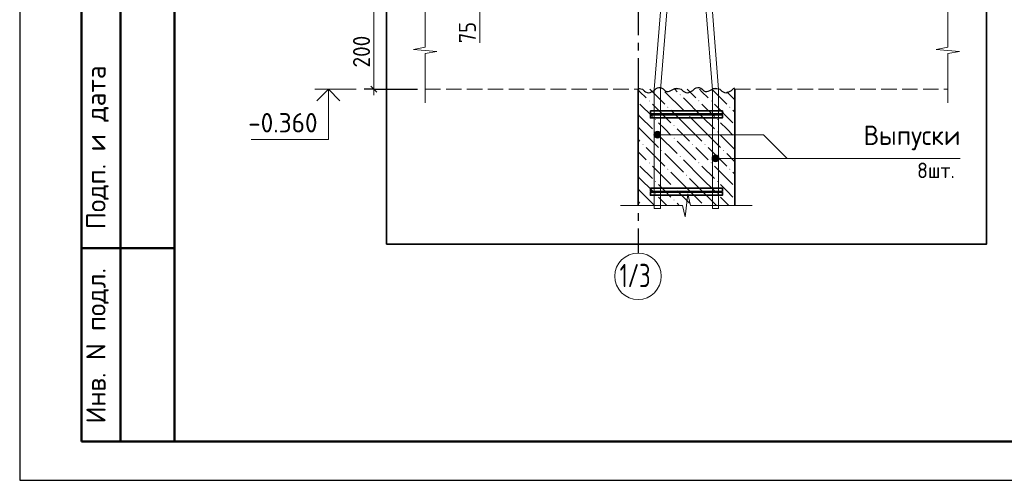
# Model space of a CAD drawing. Header units: millimetres. Extents: x 0 to 42000, y 0 to 29700.
# Tile 1 of 17: x 0 to 12714, y 0 to 5949. Entities that reach past the tile are written whole.
import ezdxf

# ---------------------------------------------------------------- set-up
doc = ezdxf.new("R2010")
doc.units = ezdxf.units.MM
doc.linetypes.add('______2', pattern=[270, 200, -70])
doc.linetypes.add('______5', pattern=[1100, 800, -100, 100, -100])
for name, color, linetype, lineweight in [('S1 Продольная арматура', 52, 'Continuous', 25), ('Standard', 7, 'Continuous', 25), ('ЖБ Перекрытие верхний уровень', 7, 'Continuous', 18), ('Оси', 7, '______5', 13), ('Позиционная метка диаметр_ шаг', 7, 'Continuous', 13), ('Позиционная метка линия выноска', 7, 'Continuous', 13), ('Примечания', 7, 'Continuous', 13), ('Размерная линия_ общее', 7, 'Continuous', 13), ('Хомут', 52, 'Continuous', 25)]:
    doc.layers.add(name, color=color, linetype=linetype, lineweight=lineweight)
doc.layers.add('ЖБ Пилон', color=7, linetype='______2', lineweight=13, true_color=0xa0a0a0)
doc.styles.add('ISOCPEUR', font='txt')

msp = doc.modelspace()

# ---------------------------------------------------------------- hatches: boundary and pattern name
at = {"layer": 'ЖБ Пилон', "linetype": 'Continuous', "lineweight": 18, "transparency": 33554687}
for points in [[(8523, 4979), (8530, 4986), (8536, 4979), (8530, 4973)], [(8123, 4899), (8130, 4906), (8136, 4899), (8130, 4893)], [(8763, 4899), (8770, 4906), (8776, 4899), (8770, 4893)], [(8923, 4899), (8930, 4906), (8936, 4899), (8930, 4893)], [(8363, 4819), (8370, 4826), (8376, 4819), (8370, 4813)], [(8603, 4739), (8610, 4746), (8616, 4739), (8610, 4733)], [(9163, 4819), (9170, 4826), (9176, 4819), (9170, 4813)], [(8203, 4659), (8210, 4666), (8216, 4659), (8210, 4653)], [(8443, 4579), (8450, 4586), (8456, 4579), (8450, 4573)], [(9003, 4659), (9010, 4666), (9016, 4659), (9010, 4653)], [(8203, 4499), (8210, 4506), (8216, 4499), (8210, 4493)], [(9003, 4499), (9010, 4506), (9016, 4499), (9010, 4493)], [(8043, 4339), (8050, 4346), (8056, 4339), (8050, 4333)], [(8443, 4419), (8450, 4426), (8456, 4419), (8450, 4413)], [(8683, 4339), (8690, 4346), (8696, 4339), (8690, 4333)], [(8843, 4339), (8850, 4346), (8856, 4339), (8850, 4333)], [(8283, 4259), (8290, 4266), (8296, 4259), (8290, 4253)], [(9083, 4259), (9090, 4266), (9096, 4259), (9090, 4253)], [(8123, 4099), (8130, 4106), (8136, 4099), (8130, 4093)], [(8523, 4179), (8530, 4186), (8536, 4179), (8530, 4173)], [(8763, 4099), (8770, 4106), (8776, 4099), (8770, 4093)], [(8923, 4099), (8930, 4106), (8936, 4099), (8930, 4093)], [(8363, 4019), (8370, 4026), (8376, 4019), (8370, 4013)], [(8603, 3939), (8610, 3946), (8616, 3939), (8610, 3933)], [(9163, 4019), (9170, 4026), (9176, 4019), (9170, 4013)], [(8203, 3859), (8210, 3866), (8216, 3859), (8210, 3853)], [(9003, 3859), (9010, 3866), (9016, 3859), (9010, 3853)], [(8203, 3699), (8210, 3706), (8216, 3699), (8210, 3693)], [(8443, 3779), (8450, 3786), (8456, 3779), (8450, 3773)], [(9003, 3699), (9010, 3706), (9016, 3699), (9010, 3693)], [(8443, 3619), (8450, 3626), (8456, 3619), (8450, 3613)]]:
    msp.add_hatch(color=7, dxfattribs=at).paths.add_polyline_path(points, flags=16)
at = {"layer": 'Позиционная метка линия выноска', "linetype": 'Continuous', "lineweight": 13, "transparency": 33554687}
for points in [[(8196, 4441), (8196, 4486), (8190, 4463)], [(8196, 4486), (8212, 4424), (8212, 4502)], [(8196, 4486), (8196, 4441), (8212, 4424)], [(8212, 4502), (8235, 4418), (8235, 4508)], [(8212, 4502), (8212, 4424), (8235, 4418)], [(8235, 4508), (8235, 4418), (8257, 4424)], [(8235, 4508), (8257, 4424), (8257, 4502)], [(8257, 4502), (8257, 4424), (8273, 4441)], [(8257, 4502), (8273, 4441), (8273, 4486)], [(8273, 4486), (8273, 4441), (8280, 4463)], [(8946, 4180), (8962, 4119), (8962, 4196)], [(8962, 4196), (8985, 4113), (8985, 4203)], [(8962, 4196), (8962, 4119), (8985, 4113)], [(8985, 4203), (8985, 4113), (9007, 4119)], [(8985, 4203), (9007, 4119), (9007, 4196)], [(9007, 4196), (9007, 4119), (9023, 4135)], [(9007, 4196), (9023, 4135), (9023, 4180)], [(8946, 4135), (8946, 4180), (8940, 4158)], [(8946, 4180), (8946, 4135), (8962, 4119)], [(9023, 4180), (9023, 4135), (9030, 4158)]]:
    msp.add_hatch(color=7, dxfattribs=at).paths.add_polyline_path(points)

# ---------------------------------------------------------------- linework, layer by layer
at = {"layer": 'S1 Продольная арматура', "color": 7, "linetype": 'Continuous', "lineweight": 18, "transparency": 33554687}
for points in [[(8195, 3511), (8195, 5047), (8275, 6052), (8275, 12701), (8355, 12701), (8355, 6049), (8275, 5044), (8275, 3511), (8195, 3511)], [(8195, 3511), (8195, 5047), (8275, 6052), (8275, 12701), (8355, 12701), (8355, 6049), (8275, 5044), (8275, 3511), (8195, 3511)], [(8195, 3511), (8195, 5047), (8275, 6052), (8275, 12701), (8355, 12701), (8355, 6049), (8275, 5044), (8275, 3511), (8195, 3511)], [(8195, 3511), (8195, 5047), (8275, 6052), (8275, 12701), (8355, 12701), (8355, 6049), (8275, 5044), (8275, 3511), (8195, 3511)], [(8195, 3511), (8195, 5047), (8275, 6052), (8275, 12701), (8355, 12701), (8355, 6049), (8275, 5044), (8275, 3511), (8195, 3511)], [(8195, 3511), (8195, 5047), (8275, 6052), (8275, 12701), (8355, 12701), (8355, 6049), (8275, 5044), (8275, 3511), (8195, 3511)], [(8195, 3511), (8195, 5047), (8275, 6052), (8275, 12701), (8355, 12701), (8355, 6049), (8275, 5044), (8275, 3511), (8195, 3511)], [(8195, 3511), (8195, 5047), (8275, 6052), (8275, 12701), (8355, 12701), (8355, 6049), (8275, 5044), (8275, 3511), (8195, 3511)], [(8945, 3511), (8945, 5044), (8865, 6049), (8865, 12701), (8945, 12701), (8945, 6052), (9025, 5047), (9025, 3511), (8945, 3511)], [(8945, 3511), (8945, 5044), (8865, 6049), (8865, 12701), (8945, 12701), (8945, 6052), (9025, 5047), (9025, 3511), (8945, 3511)], [(8945, 3511), (8945, 5044), (8865, 6049), (8865, 12701), (8945, 12701), (8945, 6052), (9025, 5047), (9025, 3511), (8945, 3511)], [(8945, 3511), (8945, 5044), (8865, 6049), (8865, 12701), (8945, 12701), (8945, 6052), (9025, 5047), (9025, 3511), (8945, 3511)], [(8945, 3511), (8945, 5044), (8865, 6049), (8865, 12701), (8945, 12701), (8945, 6052), (9025, 5047), (9025, 3511), (8945, 3511)], [(8945, 3511), (8945, 5044), (8865, 6049), (8865, 12701), (8945, 12701), (8945, 6052), (9025, 5047), (9025, 3511), (8945, 3511)], [(8945, 3511), (8945, 5044), (8865, 6049), (8865, 12701), (8945, 12701), (8945, 6052), (9025, 5047), (9025, 3511), (8945, 3511)], [(8945, 3511), (8945, 5044), (8865, 6049), (8865, 12701), (8945, 12701), (8945, 6052), (9025, 5047), (9025, 3511), (8945, 3511)]]:
    msp.add_lwpolyline(points, dxfattribs=at)
at = {"layer": 'Standard', "color": 7, "linetype": 'Continuous', "lineweight": 25, "transparency": 33554687}
msp.add_line((2000, 29200), (2000, 1058), dxfattribs=at)
at = {"layer": 'Standard', "color": 7, "linetype": 'Continuous', "lineweight": 50, "transparency": 33554687}
for p, q in [((800, 500), (800, 9000)), ((800, 500), (800, 9000)), ((1300, 500), (1300, 9000)), ((800, 3000), (2000, 3000)), ((2000, 500), (800, 500))]:
    msp.add_line(p, q, dxfattribs=at)
at = {"layer": 'Standard', "color": 7, "linetype": 'Continuous', "lineweight": 13, "transparency": 33554687}
msp.add_line((4343, 5051), (3813, 5051), dxfattribs=at)
at = {"layer": 'Standard', "color": 7, "linetype": 'Continuous', "lineweight": 25, "transparency": 33554687}
msp.add_lwpolyline([(0, 0), (42000, 0), (42000, 29700), (0, 29700), (0, 0)], close=True, dxfattribs=at)
at = {"layer": 'Standard', "color": 7, "linetype": 'Continuous', "lineweight": 50, "transparency": 33554687}
msp.add_lwpolyline([(2000, 29200), (41500, 29200), (41500, 500), (2000, 500), (2000, 29200)], close=True, dxfattribs=at)
at = {"layer": 'Standard', "color": 7, "linetype": 'Continuous', "lineweight": 13, "transparency": 33554687}
for points in [[(23000, 29200), (2000, 29200), (2000, 500), (23000, 500), (23000, 29200)], [(3988, 5051), (3988, 4401), (2988, 4401)]]:
    msp.add_lwpolyline(points, dxfattribs=at)
at = {"layer": 'Standard', "color": 254, "linetype": 'Continuous', "lineweight": 35, "true_color": 0xc4c4ff, "transparency": 33554687}
msp.add_lwpolyline([(4735, 3051), (12485, 3051), (12485, 27351), (4735, 27351), (4735, 3051)], dxfattribs=at)
at = {"layer": 'Standard', "color": 7, "linetype": 'Continuous', "lineweight": 35, "transparency": 33554687}
msp.add_lwpolyline([(4136, 4903), (3988, 5051), (3839, 4903)], dxfattribs=at)
at = {"layer": 'ЖБ Перекрытие верхний уровень', "color": 7, "linetype": '______2', "lineweight": 18, "transparency": 33554687}
for p, q in [((5235, 5051), (7985, 5051)), ((9235, 5051), (11985, 5051))]:
    msp.add_line(p, q, dxfattribs=at)
at = {"layer": 'ЖБ Пилон', "color": 7, "linetype": 'Continuous', "lineweight": 35, "transparency": 33554687}
for p, q in [((7985, 5051), (7985, 3551)), ((9235, 3551), (9235, 5051))]:
    msp.add_line(p, q, dxfattribs=at)
at = {"layer": 'ЖБ Пилон', "color": 9, "linetype": 'Continuous', "lineweight": 18, "true_color": 0xc7c7c7, "transparency": 33554687}
for p, q in [((8010, 5019), (7985, 5044)), ((8090, 4939), (8010, 5019)), ((8138, 5051), (8330, 4859)), ((8330, 5019), (8570, 4779)), ((8458, 5051), (8490, 5019)), ((8618, 5051), (8730, 4939)), ((8810, 5019), (8778, 5051)), ((8890, 4939), (8810, 5019)), ((8938, 5051), (9130, 4859)), ((9130, 5019), (9235, 4914)), ((8010, 4859), (8170, 4699)), ((8170, 4859), (8410, 4619)), ((8810, 4699), (8570, 4939)), ((8810, 4859), (8970, 4699)), ((8970, 4859), (9210, 4619)), ((8010, 4699), (7985, 4724)), ((8650, 4539), (8410, 4779)), ((9235, 4754), (9210, 4779)), ((8010, 4699), (8170, 4539)), ((8330, 4539), (8250, 4619)), ((8650, 4699), (8810, 4539)), ((8810, 4699), (8970, 4539)), ((9130, 4539), (9050, 4619)), ((7985, 4564), (8010, 4539)), ((8010, 4539), (8250, 4299)), ((8250, 4459), (8490, 4219)), ((8410, 4459), (8330, 4539)), ((8490, 4539), (8650, 4379)), ((8650, 4539), (8810, 4379)), ((8810, 4539), (9050, 4299)), ((9050, 4459), (9235, 4274)), ((9210, 4459), (9130, 4539)), ((7985, 4404), (8010, 4379)), ((8490, 4379), (8730, 4139)), ((8010, 4219), (7985, 4244)), ((8090, 4139), (8010, 4219)), ((8090, 4299), (8330, 4059)), ((8330, 4219), (8570, 3979)), ((8810, 4219), (8730, 4299)), ((8890, 4139), (8810, 4219)), ((8890, 4299), (9130, 4059)), ((9130, 4219), (9235, 4114)), ((8810, 3899), (8570, 4139)), ((8010, 4059), (8170, 3899)), ((8170, 4059), (8410, 3819)), ((8650, 3739), (8410, 3979)), ((8810, 4059), (8970, 3899)), ((8970, 4059), (9210, 3819)), ((9235, 3954), (9210, 3979)), ((8010, 3899), (7985, 3924)), ((8010, 3899), (8170, 3739)), ((8330, 3739), (8250, 3819)), ((8650, 3899), (8810, 3739)), ((8810, 3899), (8970, 3739)), ((9130, 3739), (9050, 3819)), ((7985, 3764), (8010, 3739)), ((8010, 3739), (8198, 3551)), ((8410, 3659), (8330, 3739)), ((8490, 3739), (8650, 3579)), ((8650, 3739), (8810, 3579)), ((8810, 3739), (8998, 3551)), ((9210, 3659), (9130, 3739)), ((7985, 3604), (8010, 3579)), ((8250, 3659), (8358, 3551)), ((8490, 3579), (8518, 3551)), ((9050, 3659), (9158, 3551))]:
    msp.add_line(p, q, dxfattribs=at)
at = {"layer": 'Оси', "color": 8, "linetype": '______5', "lineweight": -3, "transparency": 33554687}
msp.add_line((7985, 6551), (7985, 2935), dxfattribs=at)
at = {"layer": 'Оси', "color": 7, "linetype": 'Continuous', "lineweight": 13, "transparency": 33554687}
msp.add_circle((7985, 2635), 300, dxfattribs=at)
at = {"layer": 'Позиционная метка линия выноска', "color": 7, "linetype": 'Continuous', "lineweight": 13, "transparency": 33554687}
for p, q in [((8190, 4463), (8190, 4463)), ((8235, 4508), (8235, 4508)), ((8280, 4463), (8280, 4463)), ((8235, 4418), (8235, 4418)), ((8985, 4203), (8985, 4203)), ((8940, 4158), (8940, 4158)), ((8985, 4113), (8985, 4113)), ((9030, 4158), (9030, 4158))]:
    msp.add_line(p, q, dxfattribs=at)
for points in [[(8235, 4463), (9603, 4463), (9909, 4158)], [(8985, 4158), (9650, 4158), (12146, 4158)]]:
    msp.add_lwpolyline(points, dxfattribs=at)
for centre in [(8235, 4463), (8985, 4158)]:
    msp.add_circle(centre, 45, dxfattribs=at)
at = {"layer": 'Примечания', "color": 7, "linetype": 'Continuous', "lineweight": 13, "transparency": 33554687}
for p, q in [((5235, 6226), (5235, 5592)), ((11985, 6226), (11985, 5592)), ((5941, 6051), (5941, 5651)), ((5235, 5592), (5085, 5565)), ((5085, 5565), (5385, 5538)), ((5385, 5538), (5235, 5511)), ((5235, 5511), (5235, 4876)), ((11985, 5592), (11835, 5565)), ((11835, 5565), (12135, 5538)), ((12135, 5538), (11985, 5511)), ((11985, 5511), (11985, 4876)), ((5235, 4876), (5235, 4876)), ((11985, 4876), (11985, 4876)), ((8593, 3401), (8627, 3701)), ((8627, 3701), (8661, 3551)), ((7760, 3551), (8559, 3551)), ((8559, 3551), (8593, 3401)), ((8661, 3551), (9460, 3551)), ((9460, 3551), (9460, 3551))]:
    msp.add_line(p, q, dxfattribs=at)
at = {"layer": 'Примечания', "color": 7, "linetype": 'Continuous', "lineweight": 25, "transparency": 33554687}
for points in [[(7985, 5060), (8003, 5060), (8023, 5057), (8041, 5051), (8056, 5040), (8068, 5027), (8083, 5016), (8101, 5009), (8121, 5006), (8140, 5010), (8158, 5017), (8176, 5025), (8191, 5036), (8205, 5047), (8219, 5059), (8236, 5068), (8255, 5072), (8275, 5072), (8294, 5066), (8309, 5056), (8322, 5043), (8336, 5032), (8353, 5023), (8373, 5021), (8392, 5026), (8410, 5034), (8427, 5042), (8444, 5051), (8461, 5059), (8481, 5062), (8485, 5063)], [(8485, 5060), (8503, 5060), (8523, 5057), (8541, 5051), (8556, 5040), (8568, 5027), (8583, 5016), (8601, 5009), (8621, 5006), (8640, 5010), (8658, 5017), (8676, 5025), (8691, 5036), (8705, 5047), (8719, 5059), (8736, 5068), (8755, 5072), (8775, 5072), (8794, 5066), (8809, 5056), (8822, 5043), (8836, 5032), (8853, 5023), (8873, 5021), (8892, 5026), (8910, 5034), (8927, 5042), (8944, 5051), (8961, 5059), (8981, 5062), (8985, 5063)], [(8985, 5060), (9003, 5060), (9023, 5057), (9041, 5051), (9056, 5040), (9068, 5027), (9083, 5016), (9101, 5009), (9121, 5006), (9140, 5010), (9158, 5017), (9176, 5025), (9191, 5036), (9205, 5047), (9219, 5059), (9235, 5067)]]:
    msp.add_lwpolyline(points, dxfattribs=at)
at = {"layer": 'Размерная линия_ общее', "color": 7, "linetype": 'Continuous', "lineweight": 13, "transparency": 33554687}
for p, q in [((4574, 6051), (4574, 5051)), ((4574, 5051), (4574, 4976))]:
    msp.add_line(p, q, dxfattribs=at)
at = {"layer": 'Размерная линия_ общее', "color": 7, "linetype": 'Continuous', "lineweight": 25, "transparency": 33554687}
msp.add_line((4536, 5089), (4611, 5014), dxfattribs=at)
at = {"layer": 'Размерная линия_ общее', "color": 253, "linetype": 'Continuous', "lineweight": -3, "true_color": 0xa0a0a0, "transparency": 33554687}
for q in [(4449, 5051), (4699, 5051), (5135, 5051)]:
    msp.add_line((4574, 5051), q, dxfattribs=at)
at = {"layer": 'Хомут', "color": 7, "linetype": 'Continuous', "lineweight": 35, "transparency": 33554687}
for points in [[(8145, 4771), (9075, 4771), (9075, 4731), (8145, 4731), (8145, 4771)], [(8145, 4771), (9075, 4771), (9075, 4731), (8145, 4731), (8145, 4771)], [(8145, 4721), (9075, 4721), (9075, 4681), (8145, 4681), (8145, 4721)], [(8145, 4721), (9075, 4721), (9075, 4681), (8145, 4681), (8145, 4721)], [(8145, 3771), (9075, 3771), (9075, 3731), (8145, 3731), (8145, 3771)], [(8145, 3771), (9075, 3771), (9075, 3731), (8145, 3731), (8145, 3771)], [(8145, 3721), (9075, 3721), (9075, 3681), (8145, 3681), (8145, 3721)], [(8145, 3721), (9075, 3721), (9075, 3681), (8145, 3681), (8145, 3721)]]:
    msp.add_lwpolyline(points, dxfattribs=at)

# ---------------------------------------------------------------- texts
at = {"layer": 'Standard', "color": 7, "linetype": 'Continuous', "lineweight": 50, "transparency": 33554687, "char_height": 250, "attachment_point": 7, "rotation": 90, "style": 'ISOCPEUR'}
for s, insert, width in [('\\A1;{\\fISOCPEUR|i0|b0;\\H250.000000;\\W1.000000;\\C7;Подп. и дата}\\P', (1149, 3242), 2197.06), ('\\A1;{\\fISOCPEUR|i0|b0;\\H250.000000;\\W1.000000;\\C7;Инв. N подл.}\\P', (1149, 734), 2021.79)]:
    msp.add_mtext(s, dxfattribs=dict(at, insert=insert, width=width))
at = {"layer": 'Standard', "color": 7, "linetype": 'Continuous', "lineweight": 25, "transparency": 33554687, "insert": (2950, 4493), "char_height": 250, "width": 1067.86, "attachment_point": 7, "style": 'ISOCPEUR'}
msp.add_mtext('\\W0.95;-0.360', dxfattribs=at)
at = {"layer": 'Оси', "color": 7, "linetype": 'Continuous', "lineweight": 25, "transparency": 33554687, "insert": (7747, 2495), "char_height": 300, "width": 577.91, "attachment_point": 7, "style": 'ISOCPEUR'}
msp.add_mtext('\\W0.69;1/3', dxfattribs=at)
at = {"layer": 'Позиционная метка диаметр_ шаг', "color": 7, "linetype": 'Continuous', "lineweight": 25, "transparency": 33554687, "attachment_point": 7, "style": 'ISOCPEUR'}
for s, insert, char_height, width in [('\\W0.96;Выпуски', (10896, 4263), 250, 1369.43), ('\\W0.93;8шт.', (11588, 3903), 200, 653.03)]:
    msp.add_mtext(s, dxfattribs=dict(at, insert=insert, char_height=char_height, width=width))
at = {"layer": 'Размерная линия_ общее', "color": 7, "linetype": 'Continuous', "lineweight": 25, "transparency": 33554687, "char_height": 220, "attachment_point": 7, "rotation": 90, "style": 'ISOCPEUR'}
for s, insert, width in [('\\W0.87;75', (5891, 5646), 403.93), ('\\W0.91;200', (4524, 5331), 561.99)]:
    msp.add_mtext(s, dxfattribs=dict(at, insert=insert, width=width))

doc.saveas('drawing.dxf')
